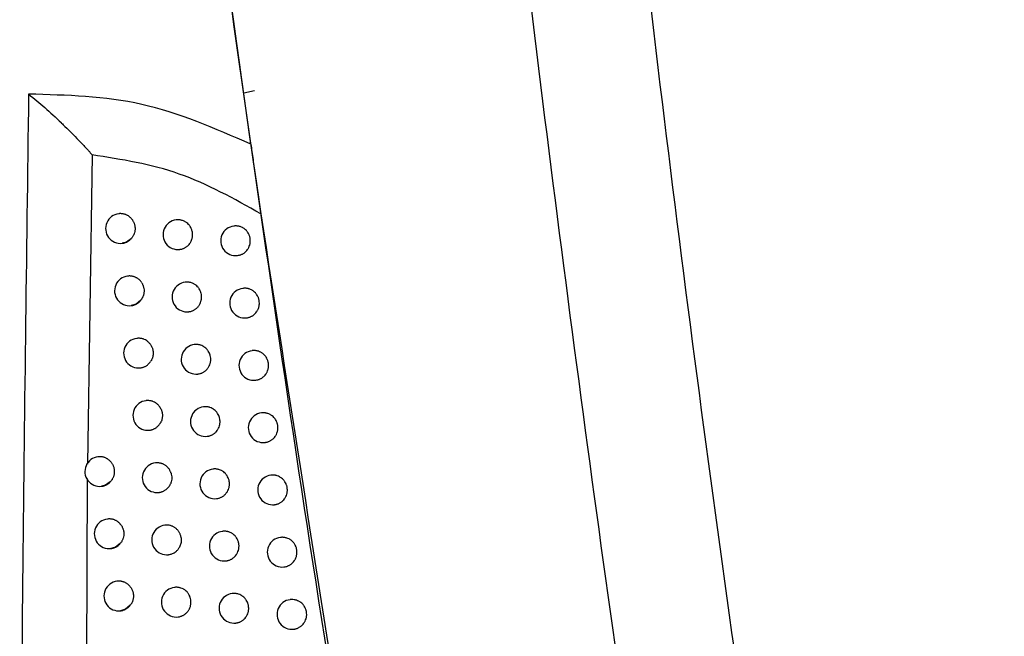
# Model space of a CAD drawing. Header units: millimetres. Extents: x -0.66 to 0.91, y -0.4 to 0.64.
# Tile 176 of 241: x 0.2803 to 0.3135, y 0.0792 to 0.0999. Entities that reach past the tile are written whole.
import ezdxf

# ---------------------------------------------------------------- set-up
doc = ezdxf.new("R2010")
doc.units = ezdxf.units.MM
doc.layers.add('FORMAT', color=7, linetype='Continuous')

msp = doc.modelspace()

# ---------------------------------------------------------------- linework, layer by layer
at = {"layer": 'FORMAT', "color": 7, "linetype": 'Continuous', "lineweight": 25}
for p, q in [((0.287852, 0.097459), (0.288216, 0.097538)), ((0.282749, 0.095376), (0.282592, 0.084961)), ((0.283653, 0.093391), (0.283644, 0.09339)), ((0.285587, 0.093184), (0.285578, 0.093183)), ((0.287528, 0.092977), (0.28752, 0.092976)), ((0.283763, 0.092397), (0.283769, 0.092398)), ((0.285697, 0.09219), (0.285703, 0.09219)), ((0.287639, 0.091983), (0.287645, 0.091984)), ((0.283955, 0.091293), (0.283946, 0.091292)), ((0.28589, 0.091086), (0.285881, 0.091084)), ((0.287833, 0.090879), (0.287825, 0.090878)), ((0.284065, 0.090299), (0.284071, 0.0903)), ((0.286, 0.090092), (0.286006, 0.090092)), ((0.287944, 0.089885), (0.28795, 0.089886)), ((0.284261, 0.089195), (0.284252, 0.089194)), ((0.286198, 0.088988), (0.286189, 0.088987)), ((0.288142, 0.088782), (0.288134, 0.088781)), ((0.284371, 0.088201), (0.284377, 0.088202)), ((0.286308, 0.087994), (0.286314, 0.087995)), ((0.288253, 0.087788), (0.288259, 0.087789)), ((0.284572, 0.087098), (0.284563, 0.087097)), ((0.28651, 0.086891), (0.286501, 0.08689)), ((0.288456, 0.086685), (0.288448, 0.086684)), ((0.284682, 0.086104), (0.284688, 0.086105)), ((0.28662, 0.085897), (0.286627, 0.085898)), ((0.288567, 0.085691), (0.288573, 0.085692)), ((0.282956, 0.08521), (0.282947, 0.085209)), ((0.284887, 0.085002), (0.284879, 0.085001)), ((0.286827, 0.084795), (0.286818, 0.084794)), ((0.288774, 0.084589), (0.288766, 0.084588)), ((0.282586, 0.084479), (0.282498, 0.062406)), ((0.283066, 0.084216), (0.283071, 0.084216)), ((0.284998, 0.084008), (0.285004, 0.084009)), ((0.286937, 0.083801), (0.286944, 0.083802)), ((0.288885, 0.083596), (0.288891, 0.083596)), ((0.283274, 0.083114), (0.283265, 0.083113)), ((0.285207, 0.082906), (0.285198, 0.082905)), ((0.287148, 0.0827), (0.28714, 0.082699)), ((0.289097, 0.082494), (0.289088, 0.082493)), ((0.283384, 0.08212), (0.28339, 0.082121)), ((0.285317, 0.081913), (0.285324, 0.081913)), ((0.287259, 0.081706), (0.287265, 0.081707)), ((0.289207, 0.0815), (0.289214, 0.081501)), ((0.283597, 0.081019), (0.283588, 0.081018)), ((0.285532, 0.080812), (0.285523, 0.080811)), ((0.287474, 0.080605), (0.287466, 0.080604)), ((0.289424, 0.0804), (0.289416, 0.080399)), ((0.283707, 0.080025), (0.283713, 0.080026)), ((0.285642, 0.079818), (0.285648, 0.079818)), ((0.287585, 0.079611), (0.287591, 0.079612)), ((0.289535, 0.079406), (0.289541, 0.079407))]:
    msp.add_line(p, q, dxfattribs=at)
at = {"layer": 'FORMAT', "color": 7, "linetype": 'Continuous', "lineweight": 25, "flags": 128}
for points in [[(0.284073, 0.09256), (0.283911, 0.092439), (0.283763, 0.092397)], [(0.284393, 0.090484), (0.284234, 0.090351), (0.284065, 0.090299)], [(0.28336, 0.084362), (0.283197, 0.08425), (0.283066, 0.084216)], [(0.283695, 0.082285), (0.283534, 0.082163), (0.283384, 0.08212)], [(0.284036, 0.080211), (0.283878, 0.080078), (0.283707, 0.080025)]]:
    msp.add_lwpolyline(points, dxfattribs=at)
at = {"layer": 'FORMAT', "color": 7, "linetype": 'Continuous', "lineweight": 25}
for centre in [(0.283704, 0.092894), (0.285637, 0.092686), (0.28758, 0.09248), (0.284005, 0.090795), (0.285941, 0.090588), (0.287884, 0.090382), (0.284312, 0.088698), (0.286249, 0.088491), (0.288193, 0.088284), (0.284623, 0.086601), (0.286561, 0.086394), (0.288507, 0.086188), (0.283006, 0.084712), (0.284938, 0.084505), (0.286878, 0.084298), (0.288825, 0.084092), (0.283324, 0.082616), (0.285258, 0.082409), (0.287199, 0.082202), (0.289148, 0.081997), (0.283647, 0.080521), (0.285583, 0.080314), (0.287525, 0.080108), (0.289475, 0.079902)]:
    msp.add_arc(centre, 0.0005, 96.8344, 276.8344, dxfattribs=at)
for points, knots in [([(0.297893, 0.13412), (0.299164, 0.121791), (0.301707, 0.09713), (0.306898, 0.060298), (0.311271, 0.035894), (0.313458, 0.023694)], [0, 0, 0, 0, 0.333305, 0.666693, 1, 1, 1, 1]), ([(0.288093, 0.095733), (0.287911, 0.097026), (0.287545, 0.099629), (0.287194, 0.102234), (0.287017, 0.103544)], [0, 0, 0, 0, 0.496783, 1, 1, 1, 1]), ([(0.309788, 0.021788), (0.309253, 0.024637), (0.306519, 0.039206), (0.302127, 0.065593), (0.298808, 0.08978), (0.297312, 0.102175), (0.297244, 0.102733)], [0, 0, 0, 0, 0.106156, 0.542791, 0.979425, 1, 1, 1, 1]), ([(0.301512, 0.021373), (0.300104, 0.027961), (0.297285, 0.041138), (0.293571, 0.061018), (0.2902, 0.080972), (0.288299, 0.094334), (0.287348, 0.101017)], [0, 0, 0, 0, 0.249742, 0.499588, 0.749742, 1, 1, 1, 1]), ([(0.280612, 0.097418), (0.280465, 0.086493), (0.280172, 0.064642), (0.280592, 0.03186), (0.281444, 0.010023), (0.281871, -0.000894)], [0, 0, 0, 0, 0.333333, 0.666689, 1, 1, 1, 1]), ([(0.288093, 0.095733), (0.286881, 0.096262), (0.28446, 0.097317), (0.281893, 0.097384), (0.280612, 0.097418)], [0, 0, 0, 0, 0.501044, 1, 1, 1, 1]), ([(0.280612, 0.097418), (0.280795, 0.09727), (0.28116, 0.096975), (0.281524, 0.096631), (0.281707, 0.096456), (0.281713, 0.09645), (0.281737, 0.096427), (0.281916, 0.096256), (0.282175, 0.095997), (0.282456, 0.095703), (0.282605, 0.095541), (0.282682, 0.095453), (0.282722, 0.095409), (0.282741, 0.095386), (0.282746, 0.09538), (0.282747, 0.095377), (0.282747, 0.095376), (0.282747, 0.095376)], [0, 0, 0, 0, 0.249087, 0.499275, 0.49962, 0.502057, 0.508578, 0.532778, 0.749523, 0.874656, 0.937324, 0.968667, 0.991497, 0.997414, 0.999099, 0.99964, 1, 1, 1, 1]), ([(0.288093, 0.095733), (0.288117, 0.095567), (0.288164, 0.095236), (0.288249, 0.094638), (0.288336, 0.094029), (0.288398, 0.0936), (0.288429, 0.093385)], [0, 0, 0, 0, 0.250324, 0.499874, 0.750284, 1, 1, 1, 1]), ([(0.288429, 0.093385), (0.287531, 0.093891), (0.285735, 0.094903), (0.283743, 0.095218), (0.282747, 0.095376)], [0, 0, 0, 0, 0.500205, 1, 1, 1, 1]), ([(0.284104, 0.093187), (0.284099, 0.093193), (0.284087, 0.093209), (0.284065, 0.093236), (0.284036, 0.093265), (0.284004, 0.093292), (0.283971, 0.093316), (0.283936, 0.093337), (0.283899, 0.093355), (0.28386, 0.09337), (0.283821, 0.093382), (0.28378, 0.09339), (0.28374, 0.093394), (0.283698, 0.093395), (0.283669, 0.093394), (0.283654, 0.093391), (0.283653, 0.093391)], [0, 0, 0, 0, 0.041096, 0.118442, 0.19632, 0.275866, 0.355986, 0.433924, 0.512397, 0.592552, 0.673286, 0.751786, 0.830827, 0.911573, 0.992909, 1, 1, 1, 1]), ([(0.284104, 0.093187), (0.284111, 0.093175), (0.284126, 0.093153), (0.284146, 0.093116), (0.284162, 0.093077), (0.284176, 0.093038), (0.284189, 0.092983), (0.284196, 0.092928), (0.284196, 0.092872), (0.284192, 0.092816), (0.28418, 0.092761), (0.284162, 0.092708), (0.284145, 0.092669), (0.284125, 0.092631), (0.284101, 0.092594), (0.284083, 0.092572), (0.284073, 0.09256)], [0, 0, 0, 0, 0.060769, 0.12196, 0.184482, 0.247464, 0.308234, 0.431836, 0.494817, 0.555595, 0.679215, 0.742205, 0.805414, 0.869098, 0.934288, 1, 1, 1, 1]), ([(0.286132, 0.092686), (0.286132, 0.0927), (0.286131, 0.092742), (0.286121, 0.092797), (0.286105, 0.092851), (0.286085, 0.092903), (0.286058, 0.092952), (0.286026, 0.092998), (0.28599, 0.09304), (0.28595, 0.093078), (0.285905, 0.09311), (0.285857, 0.093138), (0.285806, 0.09316), (0.285753, 0.093175), (0.285713, 0.093182), (0.285672, 0.093187), (0.285631, 0.093187), (0.285602, 0.093187), (0.285588, 0.093184), (0.285587, 0.093183)], [0, 0, 0, 0, 0.048779, 0.147997, 0.198556, 0.24751, 0.346543, 0.39709, 0.44616, 0.54542, 0.596077, 0.645374, 0.745092, 0.795984, 0.845499, 0.895358, 0.94575, 0.996874, 1, 1, 1, 1]), ([(0.288429, 0.093385), (0.290303, 0.081283), (0.293171, 0.06276), (0.29794, 0.037969), (0.300687, 0.025266), (0.302061, 0.018913)], [0, 0, 0, 0, 0.4851335, 0.7425175, 1, 1, 1, 1]), ([(0.288076, 0.09248), (0.288075, 0.092508), (0.288073, 0.092549), (0.288061, 0.092604), (0.288049, 0.092645), (0.288029, 0.092697), (0.288002, 0.092747), (0.287969, 0.092792), (0.287933, 0.092834), (0.287892, 0.092872), (0.287847, 0.092904), (0.287799, 0.092932), (0.287748, 0.092954), (0.287695, 0.092968), (0.287654, 0.092976), (0.287613, 0.09298), (0.287572, 0.09298), (0.287543, 0.09298), (0.287529, 0.092977), (0.287528, 0.092977)], [0, 0, 0, 0, 0.098104, 0.148441, 0.199149, 0.24825, 0.347582, 0.398283, 0.447444, 0.546894, 0.597653, 0.646931, 0.746616, 0.797495, 0.846885, 0.89662, 0.946889, 0.997889, 1, 1, 1, 1]), ([(0.283769, 0.092398), (0.283778, 0.092399), (0.2838, 0.092402), (0.283836, 0.09241), (0.283875, 0.092423), (0.283914, 0.092439), (0.28395, 0.092458), (0.283985, 0.09248), (0.284018, 0.092505), (0.284047, 0.092532), (0.284065, 0.092551), (0.284073, 0.09256)], [0, 0, 0, 0, 0.074869, 0.194, 0.314012, 0.429592, 0.545981, 0.664933, 0.784774, 0.892059, 1, 1, 1, 1]), ([(0.285703, 0.092192), (0.285712, 0.092193), (0.285735, 0.092194), (0.285771, 0.092203), (0.285811, 0.092216), (0.285849, 0.092232), (0.285885, 0.092251), (0.285921, 0.092273), (0.285954, 0.092299), (0.285995, 0.092336), (0.286031, 0.092379), (0.286062, 0.092426), (0.286088, 0.092475), (0.286108, 0.092527), (0.286123, 0.092585), (0.286131, 0.092634), (0.286132, 0.092669), (0.286132, 0.092686)], [0, 0, 0, 0, 0.0386342, 0.0978264, 0.1574558, 0.2151204, 0.2731905, 0.3318902, 0.3914534, 0.4488865, 0.565086, 0.6244135, 0.6815678, 0.7972012, 0.8562367, 0.9277205, 1, 1, 1, 1]), ([(0.287645, 0.091988), (0.287668, 0.09199), (0.287705, 0.091993), (0.287754, 0.09201), (0.287792, 0.092025), (0.287829, 0.092045), (0.287864, 0.092067), (0.287897, 0.092092), (0.287938, 0.09213), (0.287975, 0.092172), (0.288005, 0.092219), (0.288032, 0.092268), (0.288052, 0.092321), (0.288067, 0.092379), (0.288075, 0.092427), (0.288076, 0.092462), (0.288076, 0.09248)], [0, 0, 0, 0, 0.098472, 0.157879, 0.215352, 0.273228, 0.331729, 0.391088, 0.448431, 0.564443, 0.623669, 0.680867, 0.796585, 0.855658, 0.927429, 1, 1, 1, 1]), ([(0.284421, 0.091065), (0.284412, 0.091079), (0.28438, 0.091127), (0.284328, 0.091178), (0.284273, 0.091218), (0.284237, 0.091239), (0.2842, 0.091257), (0.284162, 0.091272), (0.284122, 0.091283), (0.284082, 0.091291), (0.284041, 0.091296), (0.284, 0.091296), (0.283971, 0.091295), (0.283956, 0.091293), (0.283955, 0.091293)], [0, 0, 0, 0, 0.090236, 0.312823, 0.388964, 0.462981, 0.537507, 0.613632, 0.690308, 0.764815, 0.839836, 0.916477, 0.993677, 1, 1, 1, 1]), ([(0.284421, 0.091065), (0.284428, 0.091053), (0.284442, 0.091029), (0.284459, 0.090992), (0.284474, 0.090952), (0.284485, 0.090912), (0.284496, 0.090857), (0.284499, 0.090801), (0.284496, 0.090745), (0.284491, 0.090703), (0.284482, 0.090663), (0.284469, 0.090622), (0.284455, 0.090587), (0.284436, 0.090549), (0.284416, 0.090515), (0.284399, 0.090492), (0.284393, 0.090484)], [0, 0, 0, 0, 0.066358, 0.133177, 0.201449, 0.270223, 0.336581, 0.471551, 0.540324, 0.60669, 0.673516, 0.741796, 0.810578, 0.85753, 0.952217, 1, 1, 1, 1]), ([(0.286436, 0.090588), (0.286435, 0.090602), (0.286434, 0.090644), (0.286425, 0.090699), (0.286409, 0.090753), (0.286388, 0.090805), (0.286362, 0.090854), (0.28633, 0.0909), (0.286294, 0.090942), (0.286253, 0.09098), (0.286208, 0.091012), (0.28616, 0.09104), (0.286109, 0.091062), (0.286057, 0.091077), (0.286016, 0.091084), (0.285975, 0.091089), (0.285934, 0.091089), (0.285905, 0.091089), (0.285891, 0.091085), (0.28589, 0.091085)], [0, 0, 0, 0, 0.048808, 0.148086, 0.198674, 0.247658, 0.346751, 0.397328, 0.446416, 0.545715, 0.596393, 0.645685, 0.745398, 0.796288, 0.845779, 0.895614, 0.945982, 0.997082, 1, 1, 1, 1]), ([(0.288381, 0.090382), (0.28838, 0.09041), (0.288378, 0.090452), (0.288366, 0.090507), (0.288354, 0.090547), (0.288334, 0.090599), (0.288307, 0.090649), (0.288274, 0.090694), (0.288238, 0.090736), (0.288197, 0.090774), (0.288152, 0.090806), (0.288104, 0.090834), (0.288053, 0.090856), (0.288, 0.090871), (0.287959, 0.090878), (0.287918, 0.090883), (0.287877, 0.090882), (0.287848, 0.090883), (0.287834, 0.090879), (0.287833, 0.090879)], [0, 0, 0, 0, 0.098142, 0.148498, 0.199224, 0.248345, 0.347714, 0.398436, 0.447609, 0.547083, 0.597856, 0.647131, 0.746812, 0.79769, 0.847065, 0.896785, 0.947038, 0.998022, 1, 1, 1, 1]), ([(0.286006, 0.090096), (0.286029, 0.090098), (0.286066, 0.090101), (0.286114, 0.090118), (0.286152, 0.090134), (0.286189, 0.090153), (0.286224, 0.090175), (0.286257, 0.090201), (0.286288, 0.090229), (0.286316, 0.090259), (0.286342, 0.090292), (0.286365, 0.090327), (0.286392, 0.090377), (0.286412, 0.090429), (0.286426, 0.090487), (0.286434, 0.090536), (0.286435, 0.090571), (0.286436, 0.090588)], [0, 0, 0, 0, 0.097835, 0.15742, 0.215047, 0.273079, 0.33174, 0.391264, 0.44868, 0.506501, 0.564949, 0.624257, 0.681421, 0.797074, 0.856118, 0.927661, 1, 1, 1, 1]), ([(0.284071, 0.0903), (0.284079, 0.090301), (0.284102, 0.090304), (0.284138, 0.090312), (0.284177, 0.090325), (0.284216, 0.09034), (0.284252, 0.09036), (0.284287, 0.090382), (0.284324, 0.09041), (0.28436, 0.090443), (0.284382, 0.09047), (0.284393, 0.090484)], [0, 0, 0, 0, 0.069932, 0.180306, 0.291497, 0.398595, 0.506442, 0.616661, 0.727703, 0.863077, 1, 1, 1, 1]), ([(0.28795, 0.089888), (0.287959, 0.089888), (0.287983, 0.08989), (0.288019, 0.089899), (0.288059, 0.089912), (0.288097, 0.089928), (0.288134, 0.089947), (0.288169, 0.089969), (0.288202, 0.089994), (0.288243, 0.090032), (0.28828, 0.090074), (0.28831, 0.090121), (0.288337, 0.09017), (0.288357, 0.090223), (0.288372, 0.090281), (0.28838, 0.090329), (0.288381, 0.090364), (0.288381, 0.090382)], [0, 0, 0, 0, 0.039759, 0.098693, 0.158061, 0.2155, 0.273342, 0.331809, 0.391132, 0.448455, 0.564426, 0.62363, 0.680826, 0.796538, 0.855607, 0.927403, 1, 1, 1, 1]), ([(0.284745, 0.088938), (0.284738, 0.088951), (0.284724, 0.088975), (0.2847, 0.089009), (0.284673, 0.08904), (0.284644, 0.08907), (0.284612, 0.089097), (0.284568, 0.089129), (0.284519, 0.089155), (0.284468, 0.089175), (0.284428, 0.089186), (0.284388, 0.089194), (0.284347, 0.089198), (0.284306, 0.089199), (0.284277, 0.089198), (0.284262, 0.089195), (0.284261, 0.089195)], [0, 0, 0, 0, 0.0705938, 0.141694, 0.2113258, 0.2814402, 0.3522994, 0.4241769, 0.5641941, 0.6360135, 0.7083532, 0.7786052, 0.8493423, 0.9216077, 0.9944008, 1, 1, 1, 1]), ([(0.284745, 0.088938), (0.284751, 0.088926), (0.284763, 0.088902), (0.284778, 0.088863), (0.28479, 0.088822), (0.284799, 0.088781), (0.284804, 0.08874), (0.284806, 0.088698), (0.284804, 0.088656), (0.284799, 0.088614), (0.28479, 0.088573), (0.284779, 0.088533), (0.284764, 0.088494), (0.284744, 0.088453), (0.284728, 0.088427), (0.284719, 0.088413)], [0, 0, 0, 0, 0.074353, 0.149223, 0.225721, 0.302781, 0.377135, 0.452004, 0.528501, 0.605561, 0.679921, 0.754796, 0.831301, 0.908368, 1, 1, 1, 1]), ([(0.286744, 0.088491), (0.286743, 0.088504), (0.286742, 0.088546), (0.286733, 0.088602), (0.286717, 0.088656), (0.286697, 0.088708), (0.28667, 0.088757), (0.286638, 0.088802), (0.286602, 0.088845), (0.286561, 0.088882), (0.286516, 0.088914), (0.286468, 0.088942), (0.286417, 0.088964), (0.286364, 0.088979), (0.286324, 0.088987), (0.286283, 0.088991), (0.286242, 0.088991), (0.286213, 0.088992), (0.286198, 0.088988), (0.286198, 0.088988)], [0, 0, 0, 0, 0.0488346, 0.1481659, 0.1987812, 0.247792, 0.3469393, 0.3975453, 0.4466497, 0.5459824, 0.5966789, 0.645968, 0.7456742, 0.7965616, 0.8460287, 0.8958407, 0.9461863, 0.9972628, 1, 1, 1, 1]), ([(0.288691, 0.088285), (0.288689, 0.088312), (0.288687, 0.088354), (0.288676, 0.088409), (0.288663, 0.08845), (0.288643, 0.088502), (0.288616, 0.088551), (0.288584, 0.088597), (0.288548, 0.088639), (0.288506, 0.088677), (0.288461, 0.088709), (0.288413, 0.088737), (0.288362, 0.088758), (0.288309, 0.088773), (0.288268, 0.088781), (0.288227, 0.088785), (0.288186, 0.088785), (0.288157, 0.088785), (0.288143, 0.088782), (0.288142, 0.088782)], [0, 0, 0, 0, 0.098174, 0.148547, 0.199291, 0.248427, 0.347831, 0.398569, 0.447752, 0.547248, 0.598031, 0.647304, 0.74698, 0.797856, 0.847216, 0.89692, 0.947158, 0.998127, 1, 1, 1, 1]), ([(0.284377, 0.088202), (0.284386, 0.088203), (0.284409, 0.088206), (0.284444, 0.088214), (0.284484, 0.088227), (0.284522, 0.088243), (0.284559, 0.088262), (0.284594, 0.088285), (0.284625, 0.088309), (0.284661, 0.088341), (0.284692, 0.088375), (0.284712, 0.088403), (0.284719, 0.088413)], [0, 0, 0, 0, 0.064895, 0.166542, 0.26894, 0.367581, 0.466911, 0.568424, 0.670694, 0.752243, 0.916835, 1, 1, 1, 1]), ([(0.286314, 0.087999), (0.286337, 0.088001), (0.286374, 0.088004), (0.286422, 0.08802), (0.28646, 0.088036), (0.286497, 0.088055), (0.286532, 0.088078), (0.286565, 0.088103), (0.286596, 0.088131), (0.286624, 0.088162), (0.28665, 0.088195), (0.286673, 0.08823), (0.2867, 0.088279), (0.28672, 0.088332), (0.286735, 0.08839), (0.286742, 0.088438), (0.286743, 0.088473), (0.286744, 0.088491)], [0, 0, 0, 0, 0.0979705, 0.157512, 0.2151024, 0.2730974, 0.3317202, 0.3912042, 0.4486032, 0.506406, 0.5648355, 0.6241244, 0.6812959, 0.7969623, 0.8560128, 0.9276077, 1, 1, 1, 1]), ([(0.288259, 0.087793), (0.288282, 0.087795), (0.28832, 0.087798), (0.288368, 0.087815), (0.288406, 0.08783), (0.288443, 0.087849), (0.288478, 0.087872), (0.288512, 0.087897), (0.288553, 0.087935), (0.288589, 0.087977), (0.28862, 0.088024), (0.288646, 0.088073), (0.288667, 0.088126), (0.288681, 0.088183), (0.288689, 0.088232), (0.28869, 0.088267), (0.288691, 0.088285)], [0, 0, 0, 0, 0.0986496, 0.1579978, 0.2154216, 0.273248, 0.3316987, 0.3910049, 0.4483257, 0.5642914, 0.623492, 0.6807006, 0.7964384, 0.855521, 0.92736, 1, 1, 1, 1]), ([(0.285073, 0.086805), (0.285069, 0.086814), (0.285056, 0.086843), (0.285035, 0.086878), (0.285008, 0.086915), (0.284984, 0.086944), (0.284955, 0.086973), (0.284923, 0.087), (0.284879, 0.087032), (0.28483, 0.087058), (0.284779, 0.087078), (0.284726, 0.087093), (0.284671, 0.087101), (0.284617, 0.087102), (0.284588, 0.087101), (0.284573, 0.087098), (0.284572, 0.087098)], [0, 0, 0, 0, 0.048836, 0.147229, 0.19684, 0.262068, 0.327749, 0.394128, 0.461462, 0.593024, 0.659792, 0.727521, 0.859339, 0.926962, 0.99508, 1, 1, 1, 1]), ([(0.287057, 0.086394), (0.287056, 0.086408), (0.287055, 0.08645), (0.287045, 0.086505), (0.28703, 0.086559), (0.287009, 0.086611), (0.286983, 0.08666), (0.28695, 0.086706), (0.286914, 0.086748), (0.286873, 0.086786), (0.286828, 0.086818), (0.28678, 0.086846), (0.28673, 0.086868), (0.286677, 0.086882), (0.286636, 0.08689), (0.286595, 0.086895), (0.286554, 0.086895), (0.286525, 0.086894), (0.286511, 0.086891), (0.28651, 0.086891)], [0, 0, 0, 0, 0.048859, 0.148239, 0.198879, 0.247914, 0.347111, 0.397743, 0.446862, 0.546225, 0.596938, 0.646224, 0.745922, 0.796807, 0.846252, 0.896042, 0.946365, 0.99742, 1, 1, 1, 1]), ([(0.285073, 0.086805), (0.285079, 0.086792), (0.285089, 0.086767), (0.285101, 0.086727), (0.28511, 0.086686), (0.285115, 0.086644), (0.285117, 0.086602), (0.285115, 0.08656), (0.28511, 0.086518), (0.285102, 0.08648), (0.285089, 0.086433), (0.285073, 0.08639), (0.285057, 0.08636), (0.285051, 0.08635)], [0, 0, 0, 0, 0.087088, 0.17478, 0.26438, 0.354639, 0.441727, 0.529419, 0.619018, 0.709276, 0.781111, 0.92642, 1, 1, 1, 1]), ([(0.289005, 0.086188), (0.289003, 0.086216), (0.289001, 0.086258), (0.28899, 0.086313), (0.288977, 0.086353), (0.288957, 0.086406), (0.28893, 0.086455), (0.288898, 0.0865), (0.288861, 0.086543), (0.28882, 0.08658), (0.288775, 0.086612), (0.288727, 0.08664), (0.288676, 0.086662), (0.288622, 0.086677), (0.288582, 0.086684), (0.288541, 0.086689), (0.288499, 0.086688), (0.28847, 0.086689), (0.288456, 0.086685), (0.288456, 0.086685)], [0, 0, 0, 0, 0.098206, 0.1485949, 0.1993546, 0.2485071, 0.3479427, 0.3986983, 0.4478912, 0.5474069, 0.5982017, 0.6474724, 0.7471454, 0.7980205, 0.8473672, 0.8970586, 0.9472835, 0.9982393, 1, 1, 1, 1]), ([(0.284688, 0.086105), (0.284697, 0.086106), (0.28472, 0.086109), (0.284756, 0.086118), (0.284795, 0.08613), (0.284833, 0.086146), (0.28487, 0.086165), (0.284905, 0.086188), (0.28496, 0.08623), (0.285008, 0.086282), (0.285041, 0.086332), (0.285049, 0.086347), (0.285051, 0.08635)], [0, 0, 0, 0, 0.059682, 0.1524984, 0.2460005, 0.3360814, 0.4267917, 0.5194933, 0.6128857, 0.8843997, 0.9773422, 1, 1, 1, 1]), ([(0.286627, 0.0859), (0.286636, 0.0859), (0.286659, 0.085902), (0.286695, 0.085911), (0.286735, 0.085923), (0.286773, 0.08594), (0.28681, 0.085959), (0.286845, 0.085981), (0.286878, 0.086006), (0.286919, 0.086044), (0.286955, 0.086086), (0.286986, 0.086133), (0.287013, 0.086182), (0.287033, 0.086235), (0.287047, 0.086293), (0.287055, 0.086341), (0.287056, 0.086376), (0.287057, 0.086394)], [0, 0, 0, 0, 0.039171, 0.098234, 0.157733, 0.215287, 0.273245, 0.331831, 0.391276, 0.448656, 0.564747, 0.624016, 0.681192, 0.796867, 0.855921, 0.927561, 1, 1, 1, 1]), ([(0.288573, 0.085694), (0.288582, 0.085694), (0.288606, 0.085696), (0.288642, 0.085705), (0.288682, 0.085718), (0.28872, 0.085734), (0.288757, 0.085753), (0.288792, 0.085775), (0.288825, 0.085801), (0.288867, 0.085838), (0.288903, 0.085881), (0.288934, 0.085927), (0.28896, 0.085977), (0.288981, 0.086029), (0.288995, 0.086087), (0.289003, 0.086136), (0.289004, 0.086171), (0.289005, 0.086188)], [0, 0, 0, 0, 0.039977, 0.098857, 0.15817, 0.215564, 0.273361, 0.33178, 0.391055, 0.448358, 0.564287, 0.623468, 0.680673, 0.796403, 0.855482, 0.92734, 1, 1, 1, 1]), ([(0.283391, 0.085025), (0.283382, 0.085036), (0.283365, 0.085056), (0.283337, 0.085085), (0.283306, 0.085111), (0.283273, 0.085135), (0.283238, 0.085156), (0.283201, 0.085174), (0.283163, 0.085189), (0.283123, 0.0852), (0.283083, 0.085208), (0.283042, 0.085213), (0.283001, 0.085213), (0.282972, 0.085212), (0.282957, 0.08521), (0.282956, 0.08521)], [0, 0, 0, 0, 0.079452, 0.159427, 0.241038, 0.323211, 0.405029, 0.48741, 0.571554, 0.656305, 0.738763, 0.821789, 0.906607, 0.992042, 1, 1, 1, 1]), ([(0.283391, 0.085025), (0.283399, 0.085014), (0.283415, 0.084993), (0.283436, 0.084957), (0.283455, 0.084919), (0.28347, 0.08488), (0.283482, 0.08484), (0.283491, 0.0848), (0.283496, 0.084758), (0.283498, 0.084716), (0.283497, 0.084674), (0.283492, 0.084632), (0.283484, 0.084591), (0.283473, 0.084551), (0.283458, 0.084512), (0.283441, 0.084474), (0.28342, 0.084438), (0.283394, 0.0844), (0.283372, 0.084376), (0.28336, 0.084362)], [0, 0, 0, 0, 0.056712, 0.113819, 0.172167, 0.230944, 0.287657, 0.344763, 0.40311, 0.461887, 0.518608, 0.575722, 0.634079, 0.692865, 0.749588, 0.806705, 0.865064, 0.923853, 1, 1, 1, 1]), ([(0.285408, 0.08466), (0.285407, 0.084663), (0.285401, 0.084679), (0.28539, 0.084708), (0.285372, 0.084746), (0.285351, 0.084782), (0.285326, 0.084816), (0.2853, 0.084848), (0.285271, 0.084877), (0.285239, 0.084904), (0.285205, 0.084928), (0.28517, 0.084949), (0.285133, 0.084967), (0.285094, 0.084982), (0.285028, 0.085001), (0.284959, 0.085007), (0.284903, 0.085004), (0.284888, 0.085002), (0.284887, 0.085002)], [0, 0, 0, 0, 0.014796, 0.07491, 0.135442, 0.196623, 0.258691, 0.318966, 0.37966, 0.441, 0.503224, 0.563821, 0.624839, 0.686506, 0.749062, 0.932852, 0.995735, 1, 1, 1, 1]), ([(0.285408, 0.08466), (0.28542, 0.084605), (0.285443, 0.084495), (0.285419, 0.084371), (0.285394, 0.08431), (0.28539, 0.0843)], [0, 0, 0, 0, 0.4556, 0.911199, 1, 1, 1, 1]), ([(0.287374, 0.084298), (0.287373, 0.084312), (0.287372, 0.084354), (0.287363, 0.084409), (0.287347, 0.084463), (0.287326, 0.084515), (0.2873, 0.084564), (0.287267, 0.08461), (0.287231, 0.084652), (0.28719, 0.08469), (0.287145, 0.084722), (0.287097, 0.08475), (0.287046, 0.084772), (0.286993, 0.084786), (0.286953, 0.084794), (0.286912, 0.084799), (0.286871, 0.084798), (0.286842, 0.084799), (0.286827, 0.084795), (0.286827, 0.084795)], [0, 0, 0, 0, 0.048882, 0.14831, 0.198974, 0.248033, 0.347278, 0.397935, 0.447069, 0.546463, 0.597193, 0.646475, 0.74617, 0.797052, 0.846478, 0.896249, 0.946553, 0.997588, 1, 1, 1, 1]), ([(0.289323, 0.084092), (0.289322, 0.08412), (0.28932, 0.084162), (0.289308, 0.084217), (0.289296, 0.084257), (0.289275, 0.08431), (0.289249, 0.084359), (0.289216, 0.084405), (0.28918, 0.084447), (0.289138, 0.084485), (0.289093, 0.084516), (0.289045, 0.084544), (0.288994, 0.084566), (0.28894, 0.084581), (0.288886, 0.084591), (0.288831, 0.084593), (0.288789, 0.084592), (0.288774, 0.084589), (0.288774, 0.084589)], [0, 0, 0, 0, 0.098242, 0.148649, 0.199427, 0.248598, 0.34807, 0.398845, 0.448051, 0.547592, 0.598401, 0.647674, 0.747351, 0.798229, 0.847567, 0.947379, 0.998326, 1, 1, 1, 1]), ([(0.283071, 0.084217), (0.28308, 0.084218), (0.283102, 0.08422), (0.283138, 0.084229), (0.283178, 0.084241), (0.283216, 0.084257), (0.283252, 0.084276), (0.283288, 0.084299), (0.283317, 0.084322), (0.283341, 0.084343), (0.283354, 0.084356), (0.28336, 0.084362)], [0, 0, 0, 0, 0.0792534, 0.2064925, 0.3346726, 0.4581195, 0.5824311, 0.7094813, 0.8374828, 0.9186175, 1, 1, 1, 1]), ([(0.285003, 0.084009), (0.285012, 0.08401), (0.285035, 0.084013), (0.285071, 0.084021), (0.285111, 0.084034), (0.285149, 0.08405), (0.285186, 0.084069), (0.285221, 0.084091), (0.285276, 0.084134), (0.285324, 0.084186), (0.285366, 0.08425), (0.285381, 0.084281), (0.28539, 0.0843)], [0, 0, 0, 0, 0.053971, 0.137346, 0.221337, 0.302263, 0.383754, 0.467033, 0.550932, 0.794951, 0.878479, 1, 1, 1, 1]), ([(0.286943, 0.083806), (0.286966, 0.083808), (0.287003, 0.083811), (0.287052, 0.083828), (0.28709, 0.083843), (0.287127, 0.083863), (0.287162, 0.083885), (0.287195, 0.08391), (0.287226, 0.083938), (0.287254, 0.083969), (0.28728, 0.084002), (0.287303, 0.084037), (0.28733, 0.084086), (0.28735, 0.084139), (0.287365, 0.084197), (0.287372, 0.084245), (0.287373, 0.08428), (0.287374, 0.084298)], [0, 0, 0, 0, 0.098215, 0.157678, 0.215203, 0.273131, 0.331685, 0.391099, 0.448467, 0.506238, 0.564634, 0.623888, 0.681072, 0.796764, 0.855826, 0.927513, 1, 1, 1, 1]), ([(0.288891, 0.083598), (0.288901, 0.083599), (0.288924, 0.0836), (0.288961, 0.083609), (0.289, 0.083622), (0.289039, 0.083638), (0.289075, 0.083657), (0.289111, 0.083679), (0.289144, 0.083705), (0.289185, 0.083742), (0.289221, 0.083785), (0.289252, 0.083831), (0.289279, 0.083881), (0.289299, 0.083933), (0.289314, 0.083991), (0.289322, 0.08404), (0.289323, 0.084075), (0.289323, 0.084092)], [0, 0, 0, 0, 0.040072, 0.098928, 0.158217, 0.215591, 0.273368, 0.331767, 0.391021, 0.448315, 0.564225, 0.623396, 0.680606, 0.796345, 0.855427, 0.927312, 1, 1, 1, 1]), ([(0.283724, 0.08291), (0.28372, 0.082916), (0.283708, 0.082932), (0.283686, 0.082959), (0.283657, 0.082988), (0.283625, 0.083015), (0.283592, 0.083039), (0.283556, 0.08306), (0.28352, 0.083078), (0.283481, 0.083093), (0.283441, 0.083105), (0.283401, 0.083112), (0.283361, 0.083117), (0.283319, 0.083118), (0.28329, 0.083116), (0.283275, 0.083114), (0.283274, 0.083114)], [0, 0, 0, 0, 0.039863, 0.117306, 0.19528, 0.274926, 0.355146, 0.433182, 0.511753, 0.592009, 0.672845, 0.751442, 0.830581, 0.911429, 0.992866, 1, 1, 1, 1]), ([(0.283724, 0.08291), (0.283731, 0.082899), (0.283747, 0.082876), (0.283766, 0.082839), (0.283783, 0.082801), (0.283796, 0.082761), (0.28381, 0.082707), (0.283817, 0.082651), (0.283817, 0.082595), (0.283812, 0.082539), (0.283801, 0.082484), (0.283783, 0.082431), (0.283766, 0.082392), (0.283746, 0.082355), (0.283723, 0.082318), (0.283704, 0.082296), (0.283695, 0.082285)], [0, 0, 0, 0, 0.060883, 0.12219, 0.184829, 0.24793, 0.308813, 0.432647, 0.495747, 0.556638, 0.68049, 0.743598, 0.806483, 0.869835, 0.934662, 1, 1, 1, 1]), ([(0.285747, 0.082484), (0.285744, 0.082499), (0.285739, 0.08253), (0.285726, 0.082572), (0.28571, 0.082613), (0.285692, 0.08265), (0.285671, 0.082686), (0.285647, 0.08272), (0.28562, 0.082752), (0.285591, 0.082781), (0.285559, 0.082808), (0.285525, 0.082832), (0.28549, 0.082853), (0.285453, 0.082871), (0.285414, 0.082886), (0.285348, 0.082905), (0.285279, 0.08291), (0.285223, 0.08291), (0.285208, 0.082906), (0.285207, 0.082906)], [0, 0, 0, 0, 0.059902, 0.120327, 0.174046, 0.2281398, 0.2828129, 0.3382786, 0.3921291, 0.4463536, 0.501156, 0.5567487, 0.6108602, 0.6653475, 0.7204155, 0.7762782, 0.9403228, 0.9964513, 1, 1, 1, 1]), ([(0.287695, 0.082203), (0.287695, 0.082216), (0.287694, 0.082258), (0.287684, 0.082314), (0.287668, 0.082368), (0.287648, 0.08242), (0.287621, 0.082469), (0.287589, 0.082514), (0.287553, 0.082557), (0.287512, 0.082595), (0.287466, 0.082627), (0.287419, 0.082654), (0.287368, 0.082676), (0.287315, 0.082691), (0.287274, 0.082699), (0.287233, 0.082703), (0.287192, 0.082703), (0.287163, 0.082703), (0.287149, 0.0827), (0.287148, 0.0827)], [0, 0, 0, 0, 0.0489031, 0.1483729, 0.1990584, 0.2481382, 0.3474259, 0.3981047, 0.4472517, 0.5466725, 0.5974164, 0.6466954, 0.7463833, 0.7972636, 0.8466705, 0.8964221, 0.9467073, 0.9977234, 1, 1, 1, 1]), ([(0.28339, 0.082121), (0.283398, 0.082122), (0.283421, 0.082125), (0.283457, 0.082133), (0.283496, 0.082146), (0.283534, 0.082162), (0.283571, 0.082181), (0.283606, 0.082203), (0.283639, 0.082228), (0.283669, 0.082255), (0.283686, 0.082275), (0.283695, 0.082285)], [0, 0, 0, 0, 0.074428, 0.192904, 0.312255, 0.427214, 0.542977, 0.661287, 0.780483, 0.88989, 1, 1, 1, 1]), ([(0.285323, 0.081917), (0.285346, 0.081919), (0.285383, 0.081922), (0.285457, 0.081947), (0.285519, 0.081979), (0.285574, 0.082021), (0.285605, 0.08205), (0.285633, 0.08208), (0.285659, 0.082113), (0.285681, 0.082147), (0.285705, 0.082191), (0.285724, 0.082235), (0.285733, 0.08227), (0.285737, 0.082282)], [0, 0, 0, 0, 0.118569, 0.19104, 0.402557, 0.474954, 0.544754, 0.615047, 0.686104, 0.758208, 0.81804, 0.938888, 1, 1, 1, 1]), ([(0.285747, 0.082484), (0.28575, 0.082428), (0.285755, 0.082359), (0.285739, 0.082294), (0.285737, 0.082282)], [0, 0, 0, 0, 0.822862, 1, 1, 1, 1]), ([(0.287265, 0.081708), (0.287274, 0.081709), (0.287297, 0.08171), (0.287334, 0.08172), (0.287373, 0.081732), (0.287412, 0.081748), (0.287448, 0.081767), (0.287484, 0.08179), (0.287517, 0.081815), (0.287558, 0.081852), (0.287594, 0.081895), (0.287625, 0.081942), (0.287651, 0.081991), (0.287672, 0.082043), (0.287686, 0.082101), (0.287694, 0.08215), (0.287695, 0.082185), (0.287695, 0.082203)], [0, 0, 0, 0, 0.039472, 0.098463, 0.157889, 0.215382, 0.273278, 0.331799, 0.391179, 0.448531, 0.564561, 0.623797, 0.680986, 0.796684, 0.855748, 0.927475, 1, 1, 1, 1]), ([(0.289646, 0.081997), (0.289645, 0.082025), (0.289643, 0.082067), (0.289631, 0.082122), (0.289619, 0.082162), (0.289598, 0.082215), (0.289571, 0.082264), (0.289539, 0.082309), (0.289503, 0.082352), (0.289461, 0.082389), (0.289416, 0.082421), (0.289368, 0.082449), (0.289316, 0.082471), (0.289263, 0.082486), (0.289222, 0.082493), (0.289181, 0.082498), (0.28914, 0.082497), (0.289111, 0.082497), (0.289097, 0.082494), (0.289097, 0.082494)], [0, 0, 0, 0, 0.098259, 0.148675, 0.199461, 0.248641, 0.34813, 0.398914, 0.448123, 0.547673, 0.598486, 0.647752, 0.747417, 0.79829, 0.847612, 0.89728, 0.947481, 0.998413, 1, 1, 1, 1]), ([(0.289213, 0.081505), (0.289237, 0.081507), (0.289274, 0.08151), (0.289323, 0.081527), (0.289361, 0.081543), (0.289398, 0.081562), (0.289433, 0.081584), (0.289467, 0.08161), (0.289508, 0.081647), (0.289544, 0.08169), (0.289575, 0.081736), (0.289602, 0.081785), (0.289622, 0.081838), (0.289637, 0.081896), (0.289645, 0.081945), (0.289646, 0.08198), (0.289646, 0.081997)], [0, 0, 0, 0, 0.0988625, 0.1581382, 0.2155027, 0.2732691, 0.3316584, 0.3909013, 0.4481955, 0.5641061, 0.6232766, 0.6804983, 0.7962614, 0.8553555, 0.9272767, 1, 1, 1, 1]), ([(0.284063, 0.080792), (0.284054, 0.080805), (0.284037, 0.080831), (0.284009, 0.080864), (0.28398, 0.080893), (0.283948, 0.08092), (0.283915, 0.080944), (0.283879, 0.080965), (0.283842, 0.080983), (0.283804, 0.080998), (0.283764, 0.08101), (0.283724, 0.081017), (0.283683, 0.081022), (0.283642, 0.081023), (0.283613, 0.081021), (0.283598, 0.081019), (0.283597, 0.081019)], [0, 0, 0, 0, 0.088479, 0.162078, 0.236714, 0.311876, 0.388116, 0.462232, 0.536856, 0.613083, 0.689861, 0.764466, 0.839587, 0.916329, 0.993632, 1, 1, 1, 1]), ([(0.284063, 0.080792), (0.28407, 0.08078), (0.284084, 0.080757), (0.284101, 0.080719), (0.284116, 0.080679), (0.284127, 0.080639), (0.284138, 0.080584), (0.284142, 0.080528), (0.284139, 0.080472), (0.284133, 0.080431), (0.284124, 0.08039), (0.284112, 0.08035), (0.284098, 0.080314), (0.284079, 0.080276), (0.284059, 0.080242), (0.284042, 0.080219), (0.284036, 0.080211)], [0, 0, 0, 0, 0.066436, 0.133333, 0.201686, 0.270541, 0.336977, 0.472106, 0.54096, 0.607403, 0.674308, 0.742667, 0.81153, 0.858251, 0.952463, 1, 1, 1, 1]), ([(0.286077, 0.080314), (0.286077, 0.080328), (0.286076, 0.08037), (0.286066, 0.080425), (0.28605, 0.080479), (0.28603, 0.080531), (0.286004, 0.08058), (0.285971, 0.080626), (0.285936, 0.080668), (0.285895, 0.080706), (0.28585, 0.080738), (0.285802, 0.080766), (0.285751, 0.080788), (0.285698, 0.080803), (0.285658, 0.08081), (0.285617, 0.080815), (0.285576, 0.080815), (0.285547, 0.080815), (0.285533, 0.080812), (0.285532, 0.080811)], [0, 0, 0, 0, 0.048793, 0.148042, 0.198615, 0.247584, 0.346648, 0.39721, 0.446288, 0.545566, 0.596234, 0.645527, 0.745241, 0.796131, 0.845632, 0.895477, 0.945856, 0.996966, 1, 1, 1, 1]), ([(0.288022, 0.080108), (0.28802, 0.080136), (0.288018, 0.080178), (0.288007, 0.080232), (0.287995, 0.080273), (0.287974, 0.080325), (0.287947, 0.080375), (0.287915, 0.08042), (0.287879, 0.080462), (0.287838, 0.0805), (0.287792, 0.080532), (0.287745, 0.08056), (0.287694, 0.080582), (0.28764, 0.080596), (0.287586, 0.080607), (0.287531, 0.080609), (0.287489, 0.080608), (0.287475, 0.080605), (0.287474, 0.080605)], [0, 0, 0, 0, 0.098109, 0.148449, 0.199159, 0.248263, 0.347599, 0.398303, 0.447467, 0.546921, 0.597683, 0.646964, 0.746655, 0.797538, 0.846932, 0.946855, 0.997858, 1, 1, 1, 1]), ([(0.285648, 0.07982), (0.285657, 0.079821), (0.28568, 0.079822), (0.285716, 0.079831), (0.285756, 0.079844), (0.285794, 0.07986), (0.285831, 0.079879), (0.285866, 0.079901), (0.285899, 0.079927), (0.28593, 0.079955), (0.285958, 0.079985), (0.285984, 0.080018), (0.286007, 0.080054), (0.286033, 0.080103), (0.286054, 0.080155), (0.286068, 0.080213), (0.286076, 0.080262), (0.286077, 0.080297), (0.286077, 0.080314)], [0, 0, 0, 0, 0.038706, 0.09786, 0.157451, 0.215088, 0.273129, 0.3318, 0.391333, 0.448754, 0.50658, 0.565033, 0.624347, 0.681503, 0.797142, 0.856179, 0.927691, 1, 1, 1, 1]), ([(0.289974, 0.079903), (0.289972, 0.07993), (0.28997, 0.079972), (0.289958, 0.080027), (0.289946, 0.080068), (0.289926, 0.08012), (0.289899, 0.08017), (0.289866, 0.080215), (0.28983, 0.080257), (0.289788, 0.080295), (0.289743, 0.080327), (0.289695, 0.080355), (0.289644, 0.080376), (0.28959, 0.080391), (0.289536, 0.080401), (0.289481, 0.080403), (0.289438, 0.080403), (0.289424, 0.0804), (0.289424, 0.0804)], [0, 0, 0, 0, 0.098291, 0.148723, 0.199526, 0.248721, 0.348243, 0.399043, 0.448264, 0.547837, 0.598662, 0.647932, 0.747603, 0.798478, 0.847795, 0.947564, 0.99849, 1, 1, 1, 1]), ([(0.283713, 0.080026), (0.283721, 0.080027), (0.283744, 0.08003), (0.28378, 0.080038), (0.283819, 0.080051), (0.283858, 0.080067), (0.283894, 0.080086), (0.28393, 0.080108), (0.283966, 0.080136), (0.284002, 0.08017), (0.284025, 0.080198), (0.284036, 0.080211)], [0, 0, 0, 0, 0.069573, 0.179433, 0.290105, 0.396717, 0.504074, 0.613791, 0.724328, 0.861556, 1, 1, 1, 1]), ([(0.287591, 0.079614), (0.2876, 0.079614), (0.287623, 0.079616), (0.28766, 0.079625), (0.2877, 0.079637), (0.287738, 0.079654), (0.287774, 0.079673), (0.28781, 0.079695), (0.287843, 0.07972), (0.287884, 0.079758), (0.28792, 0.0798), (0.287951, 0.079847), (0.287978, 0.079896), (0.287998, 0.079949), (0.288012, 0.080007), (0.28802, 0.080055), (0.288021, 0.08009), (0.288022, 0.080108)], [0, 0, 0, 0, 0.039606, 0.098565, 0.157959, 0.215424, 0.273292, 0.331786, 0.391136, 0.448475, 0.564479, 0.6237, 0.680894, 0.796603, 0.855672, 0.927436, 1, 1, 1, 1]), ([(0.289541, 0.079408), (0.289551, 0.079409), (0.289574, 0.07941), (0.289611, 0.07942), (0.28965, 0.079432), (0.289689, 0.079448), (0.289725, 0.079467), (0.289761, 0.07949), (0.289794, 0.079515), (0.289835, 0.079552), (0.289872, 0.079595), (0.289902, 0.079642), (0.289929, 0.079691), (0.28995, 0.079743), (0.289964, 0.079801), (0.289972, 0.07985), (0.289973, 0.079885), (0.289974, 0.079903)], [0, 0, 0, 0, 0.040236, 0.09905, 0.158297, 0.215637, 0.273378, 0.331742, 0.390959, 0.448238, 0.564117, 0.623271, 0.680488, 0.796242, 0.855331, 0.927264, 1, 1, 1, 1])]:
    msp.add_open_spline(points, degree=3, knots=knots, dxfattribs=at)

doc.saveas('drawing.dxf')
